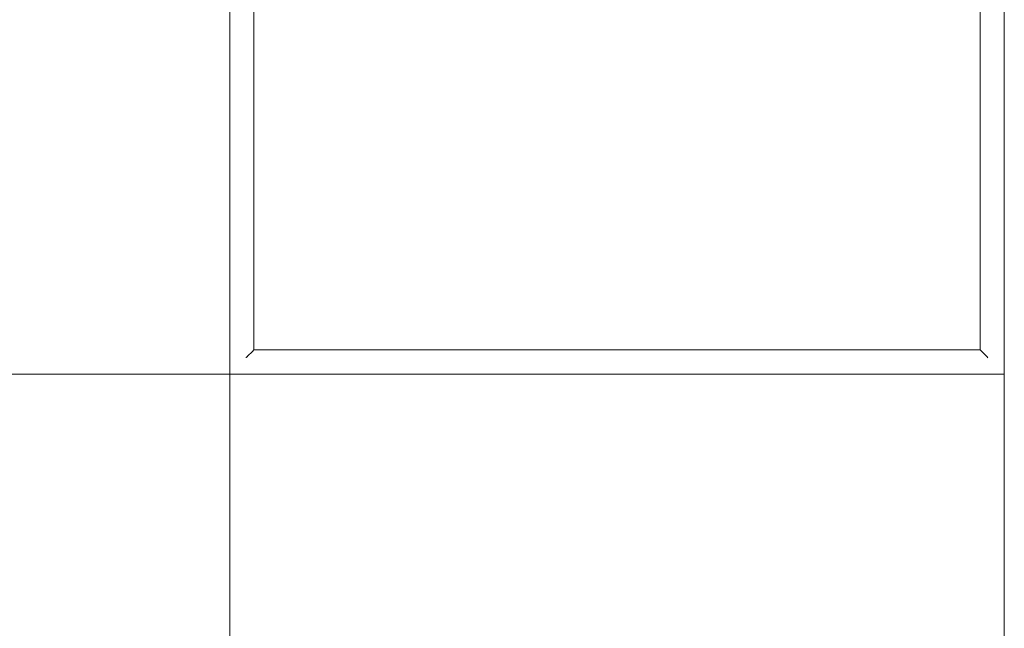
# Model space of a CAD drawing. Header units: millimetres. Extents: x -281 to 121694, y -16481 to 65128.
# Tile 30 of 256: x 20526 to 21670, y 12591 to 13298. Entities that reach past the tile are written whole.
import ezdxf

# ---------------------------------------------------------------- set-up
doc = ezdxf.new("R2010")
doc.units = ezdxf.units.MM
doc.layers.add('A--L$01A__Algemeen', color=7, linetype='Continuous', lineweight=5)
doc.layers.add('A--L82__LosseGebruikersInvent', color=1, linetype='Continuous', lineweight=5)

# ---------------------------------------------------------------- blocks, each defined once
blk = doc.blocks.new('NLRS_82_FU_UN_spoekbak_gen_kad - spoelbak dxbxh 900x1200x957-V348-L_80_ 15')
at = {"layer": 'A--L$01A__Algemeen'}
for p, q in [((-600, 322.7), (-600, -577.3)), ((600, 322.7), (-600, 322.7)), ((-579.3, 301.9), (-573.7, 296.4)), ((572, 294.7), (-572, 294.7)), ((-572, 294.7), (-572, -549.3)), ((-572, 294.7), (-572, -549.3)), ((-572, 294.7), (0, 294.7)), ((-579.3, -556.6), (-573.7, -551.1)), ((-572, -549.3), (572, -549.3)), ((0, -549.3), (-572, -549.3)), ((-600, -577.3), (600, -577.3))]:
    blk.add_line(p, q, dxfattribs=at)
for points in [[(-581, 303.7), (-580.8, 303.5), (-580.4, 303.1), (-579.8, 302.4), (-579.4, 302.1), (-579.3, 301.9)], [(-573.7, 296.4), (-573.6, 296.3), (-573.2, 295.9), (-572.6, 295.3), (-572.2, 294.9), (-572, 294.7)], [(-581, -558.4), (-580.8, -558.1), (-580.4, -557.7), (-579.8, -557.1), (-579.4, -556.8), (-579.3, -556.6)], [(-573.7, -551.1), (-573.6, -550.9), (-573.2, -550.6), (-572.6, -550), (-572.2, -549.5), (-572, -549.3)]]:
    blk.add_open_spline(points, degree=3, dxfattribs=at)
blk = doc.blocks.new('NLRS_82_FU_UN_lab en spoel tafels_gen_kad - labtafel zonder onderkast dxbxh 900x1800x950-V349-L_80_ 15')
at = {"layer": 'A--L$01A__Algemeen'}
for p, q in [((900, 262.7), (-900, 262.7)), ((-900, -637.3), (900, -637.3))]:
    blk.add_line(p, q, dxfattribs=at)
blk = doc.blocks.new('NLRS_82_FU_UN_lab en spoel tafels_gen_kad - labtafel zonder onderkast dxbxh 900x1200x950-V350-L_80_ 15')
at = {"layer": 'A--L$01A__Algemeen'}
for p, q in [((600, 637.3), (-600, 637.3)), ((-600, 637.3), (-600, -262.7)), ((600, -262.7), (600, 637.3))]:
    blk.add_line(p, q, dxfattribs=at)
blk = doc.blocks.new('NLRS_82_FU_UN_lab en spoel tafels_gen_kad - labtafel zonder onderkast dxbxh 900x1800x950-V351-L_80_ 15')
at = {"layer": 'A--L$01A__Algemeen'}
for p, q in [((900, -262.7), (900, 637.3)), ((-900, -262.7), (900, -262.7))]:
    blk.add_line(p, q, dxfattribs=at)

msp = doc.modelspace()

# ---------------------------------------------------------------- block references
at = {"layer": 'A--L82__LosseGebruikersInvent'}
for name, p, rotation in [('NLRS_82_FU_UN_lab en spoel tafels_gen_kad - labtafel zonder onderkast dxbxh 900x1200x950-V350-L_80_ 15', (20507.5, 13486), 89.99999999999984), ('NLRS_82_FU_UN_spoekbak_gen_kad - spoelbak dxbxh 900x1200x957-V348-L_80_ 15', (21092.8, 13486), 89.9999999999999), ('NLRS_82_FU_UN_lab en spoel tafels_gen_kad - labtafel zonder onderkast dxbxh 900x1800x950-V351-L_80_ 15', (20507.5, 11986), 89.99999999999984), ('NLRS_82_FU_UN_lab en spoel tafels_gen_kad - labtafel zonder onderkast dxbxh 900x1800x950-V349-L_80_ 15', (21032.8, 11986), 89.9999999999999)]:
    msp.add_blockref(name, p, dxfattribs=dict(at, rotation=rotation))

doc.saveas('drawing.dxf')
